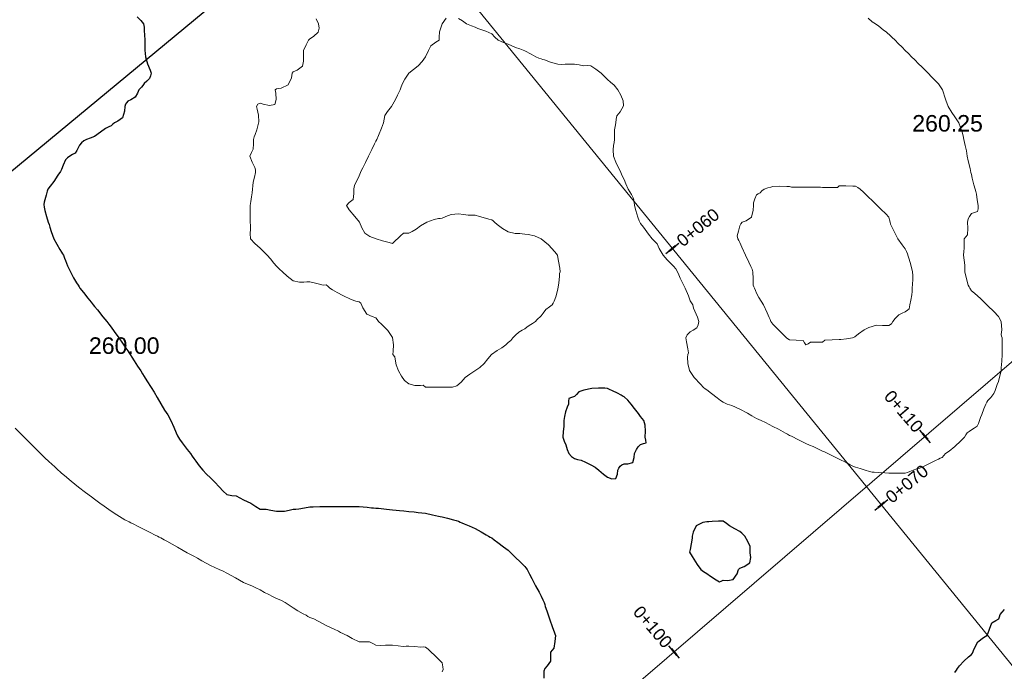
# Model space of a CAD drawing. Header units: millimetres. Extents: x -1567 to 968, y -503 to 481.
# Tile 26 of 145: x -824 to -794, y 6 to 25. Entities that reach past the tile are written whole.
import ezdxf

# ---------------------------------------------------------------- set-up
doc = ezdxf.new("R2010")
doc.units = ezdxf.units.MM
doc.layers.get('0').update_dxf_attribs({"lineweight": 0})
doc.layers.add('C-ROAD', color=7, linetype='Continuous', lineweight=0)
for name, color, linetype in [('C-ROAD-STAN-MAJR', 11, 'Continuous'), ('C-ROAD-TEXT', 11, 'Continuous'), ('C-TOPO', 7, 'Continuous'), ('C-TOPO-TEXT', 7, 'Continuous')]:
    doc.layers.add(name, color=color, linetype=linetype)
doc.styles.get("Standard").update_dxf_attribs({"font": 'arial.ttf'})

msp = doc.modelspace()

# ---------------------------------------------------------------- linework, layer by layer
at = {"color": 6, "lineweight": 30}
msp.add_lwpolyline([(-799.395, 41.6), (-856.812, -5.946), (-796.924, -78.268), (-739.507, -30.722)], close=True, dxfattribs=at)
at = {"layer": 'C-ROAD', "color": 8, "linetype": 'Continuous', "lineweight": 13, "flags": 128}
for points in [[(-842.394, 65.017), (-741.428, -58.97)], [(-842.394, 65.017), (-741.428, -58.97)], [(-880.303, -58.877), (-784.411, 23.504)]]:
    msp.add_lwpolyline(points, dxfattribs=at)
at = {"layer": 'C-ROAD-STAN-MAJR', "color": 14, "linetype": 'Continuous', "lineweight": 30, "true_color": 0xa50000}
for p, q in [((-804.701, 18.334), (-804.313, 18.65)), ((-796.703, 12.615), (-797.028, 12.994)), ((-798.387, 10.58), (-797.999, 10.896)), ((-804.288, 6.098), (-804.614, 6.477))]:
    msp.add_line(p, q, dxfattribs=at)
at = {"layer": 'C-ROAD-TEXT', "color": 1, "linetype": 'Continuous', "lineweight": 50}
for p, q in [((-804.604, 18.413), (-804.41, 18.571)), ((-796.784, 12.709), (-796.947, 12.899)), ((-798.29, 10.659), (-798.096, 10.817)), ((-804.369, 6.193), (-804.532, 6.382))]:
    msp.add_line(p, q, dxfattribs=at)
at = {"layer": 'C-TOPO', "color": 31, "linetype": 'Continuous', "lineweight": 25, "flags": 128}
for points in [[(-820.68, 25.498), (-820.567, 25.382), (-820.489, 25.286), (-820.472, 25.183), (-820.468, 25.075), (-820.46, 24.949), (-820.451, 24.786), (-820.452, 24.656), (-820.451, 24.487), (-820.429, 24.286), (-820.366, 24.069), (-820.292, 23.884), (-820.257, 23.786), (-820.276, 23.706), (-820.31, 23.629), (-820.39, 23.55), (-820.468, 23.479), (-820.512, 23.423), (-820.553, 23.371), (-820.592, 23.329), (-820.631, 23.286), (-820.67, 23.191), (-820.745, 23.063), (-820.873, 22.987), (-820.968, 22.946), (-821.006, 22.898), (-821.035, 22.854), (-821.051, 22.786), (-821.064, 22.643), (-821.122, 22.44), (-821.262, 22.336), (-821.371, 22.286), (-821.419, 22.244), (-821.468, 22.202), (-821.543, 22.165), (-821.635, 22.12), (-821.786, 22.004), (-821.968, 21.875), (-822.107, 21.822), (-822.215, 21.786), (-822.295, 21.74), (-822.368, 21.686), (-822.421, 21.612), (-822.468, 21.533), (-822.51, 21.451), (-822.556, 21.375), (-822.634, 21.329), (-822.715, 21.286), (-822.787, 21.231), (-822.851, 21.169), (-822.918, 21.011), (-822.968, 20.874), (-823.003, 20.821), (-823.077, 20.703), (-823.199, 20.517), (-823.314, 20.369), (-823.381, 20.286), (-823.406, 20.224), (-823.435, 20.097), (-823.468, 19.956), (-823.488, 19.889), (-823.503, 19.822), (-823.49, 19.736), (-823.468, 19.635), (-823.418, 19.455), (-823.368, 19.286), (-823.344, 19.212), (-823.319, 19.137), (-823.282, 19.006), (-823.202, 18.786), (-823.113, 18.617), (-823.017, 18.457), (-822.968, 18.379), (-822.939, 18.332), (-822.911, 18.286), (-822.876, 18.194), (-822.848, 18.122), (-822.785, 17.968), (-822.702, 17.786), (-822.604, 17.606), (-822.513, 17.451), (-822.468, 17.379), (-822.44, 17.332), (-822.411, 17.286), (-822.309, 17.159), (-822.171, 16.989), (-822.069, 16.863), (-822.008, 16.786), (-821.968, 16.737), (-821.881, 16.63), (-821.716, 16.426), (-821.604, 16.286), (-821.535, 16.197), (-821.468, 16.106), (-821.376, 15.979), (-821.239, 15.786), (-821.127, 15.626), (-821.022, 15.473), (-820.968, 15.395), (-820.932, 15.341), (-820.896, 15.286), (-820.843, 15.203), (-820.77, 15.088), (-820.668, 14.931), (-820.575, 14.786), (-820.521, 14.702), (-820.468, 14.617), (-820.387, 14.491), (-820.259, 14.286), (-820.173, 14.14), (-820.082, 13.983), (-819.968, 13.789), (-819.854, 13.605), (-819.759, 13.455), (-819.665, 13.286), (-819.571, 13.085), (-819.501, 12.912), (-819.468, 12.829), (-819.437, 12.776), (-819.405, 12.723), (-819.319, 12.61), (-819.168, 12.411), (-819.073, 12.286), (-819.02, 12.213), (-818.968, 12.139), (-818.909, 12.057), (-818.807, 11.919), (-818.702, 11.786), (-818.588, 11.667), (-818.468, 11.553), (-818.335, 11.42), (-818.202, 11.286), (-818.08, 11.148), (-817.968, 11.053), (-817.826, 11.024), (-817.691, 11.009), (-817.575, 10.952), (-817.468, 10.89), (-817.359, 10.839), (-817.251, 10.786), (-817.099, 10.686), (-816.968, 10.605), (-816.879, 10.602), (-816.787, 10.605), (-816.639, 10.579), (-816.468, 10.55), (-816.35, 10.545), (-816.232, 10.55), (-816.087, 10.579), (-815.968, 10.605), (-815.882, 10.61), (-815.796, 10.614), (-815.623, 10.647), (-815.468, 10.677), (-815.413, 10.677), (-815.358, 10.677), (-815.162, 10.684), (-814.968, 10.691), (-814.873, 10.691), (-814.671, 10.692), (-814.468, 10.691), (-814.369, 10.687), (-814.225, 10.69), (-813.968, 10.687), (-813.733, 10.668), (-813.602, 10.652), (-813.535, 10.647), (-813.468, 10.641), (-813.392, 10.634), (-813.308, 10.627), (-813.15, 10.61), (-812.968, 10.59), (-812.858, 10.579), (-812.749, 10.567), (-812.624, 10.555), (-812.468, 10.54), (-812.313, 10.522), (-812.188, 10.507), (-812.078, 10.497), (-811.968, 10.484), (-811.755, 10.437), (-811.577, 10.396), (-811.523, 10.385), (-811.468, 10.374), (-811.304, 10.332), (-811.126, 10.286), (-811.04, 10.265), (-810.968, 10.245), (-810.92, 10.218), (-810.871, 10.19), (-810.799, 10.162), (-810.646, 10.1), (-810.468, 10.02), (-810.289, 9.922), (-810.137, 9.831), (-810.065, 9.786), (-810.016, 9.764), (-809.968, 9.741), (-809.891, 9.683), (-809.779, 9.597), (-809.606, 9.47), (-809.468, 9.368), (-809.427, 9.328), (-809.386, 9.286), (-809.274, 9.175), (-809.078, 8.979), (-808.968, 8.868), (-808.934, 8.828), (-808.9, 8.786), (-808.866, 8.722), (-808.825, 8.643), (-808.756, 8.506), (-808.643, 8.286), (-808.537, 8.095), (-808.468, 7.973), (-808.42, 7.868), (-808.385, 7.786), (-808.366, 7.727), (-808.348, 7.666), (-808.304, 7.532), (-808.22, 7.286), (-808.128, 7.033), (-808.075, 6.894), (-808.054, 6.84), (-808.035, 6.786), (-808.054, 6.6), (-808.086, 6.404), (-808.141, 6.345), (-808.195, 6.286), (-808.188, 6.172), (-808.195, 6.013), (-808.286, 5.869), (-808.359, 5.786), (-808.389, 5.707), (-808.395, 5.496)], [(-795.968, 5.665), (-795.919, 5.737), (-795.89, 5.786), (-795.824, 5.871), (-795.697, 6.015), (-795.552, 6.142), (-795.468, 6.208), (-795.431, 6.249), (-795.385, 6.381), (-795.274, 6.592), (-795.108, 6.729), (-795.006, 6.786), (-794.968, 6.837), (-794.925, 6.982), (-794.848, 7.167), (-794.729, 7.241), (-794.636, 7.286), (-794.618, 7.352), (-794.602, 7.421), (-794.538, 7.488), (-794.468, 7.568)]]:
    msp.add_lwpolyline(points, dxfattribs=at)
at = {"layer": 'C-TOPO', "color": 7, "linetype": 'Continuous', "lineweight": 9, "flags": 128}
for points in [[(-815.276, 25.433), (-815.198, 25.286), (-815.183, 25.154), (-815.212, 25.03), (-815.352, 24.904), (-815.468, 24.829), (-815.509, 24.786), (-815.579, 24.645), (-815.654, 24.473), (-815.657, 24.38), (-815.655, 24.286), (-815.652, 24.158), (-815.685, 24.004), (-815.845, 23.885), (-815.968, 23.827), (-815.998, 23.786), (-816.019, 23.649), (-816.118, 23.436), (-816.331, 23.339), (-816.468, 23.319), (-816.511, 23.286), (-816.493, 23.19), (-816.477, 22.998), (-816.526, 22.844), (-816.684, 22.816), (-816.873, 22.856), (-816.968, 22.885), (-817.038, 22.857), (-817.072, 22.786), (-817.052, 22.701), (-817.016, 22.518), (-817.004, 22.322), (-817.063, 22.077), (-817.12, 21.938), (-817.144, 21.863), (-817.165, 21.786), (-817.164, 21.651), (-817.172, 21.491), (-817.23, 21.387), (-817.277, 21.286), (-817.203, 21.101), (-817.122, 20.94), (-817.11, 20.864), (-817.105, 20.786), (-817.137, 20.649), (-817.174, 20.492), (-817.184, 20.389), (-817.193, 20.286), (-817.211, 20.175), (-817.231, 20.049), (-817.25, 19.91), (-817.263, 19.786), (-817.265, 19.684), (-817.263, 19.582), (-817.264, 19.436), (-817.263, 19.286), (-817.26, 19.18), (-817.256, 19.074), (-817.27, 18.943), (-817.255, 18.786), (-817.129, 18.639), (-816.968, 18.499), (-816.861, 18.394), (-816.756, 18.286), (-816.657, 18.175), (-816.55, 18.048), (-816.468, 17.956), (-816.379, 17.869), (-816.288, 17.786), (-816.151, 17.649), (-815.968, 17.512), (-815.779, 17.469), (-815.648, 17.467), (-815.558, 17.476), (-815.468, 17.483), (-815.255, 17.433), (-815.065, 17.384), (-814.968, 17.395), (-814.918, 17.346), (-814.858, 17.286), (-814.783, 17.239), (-814.639, 17.156), (-814.468, 17.066), (-814.216, 16.951), (-814.078, 16.896), (-814.019, 16.884), (-813.968, 16.874), (-813.919, 16.836), (-813.862, 16.699), (-813.746, 16.508), (-813.583, 16.43), (-813.468, 16.397), (-813.429, 16.343), (-813.393, 16.286), (-813.294, 16.197), (-813.11, 16.012), (-812.968, 15.802), (-812.931, 15.581), (-812.942, 15.38), (-812.955, 15.286), (-812.897, 15.215), (-812.885, 15.138), (-812.85, 14.972), (-812.783, 14.786), (-812.697, 14.627), (-812.599, 14.494), (-812.468, 14.394), (-812.29, 14.349), (-812.12, 14.35), (-812.039, 14.357), (-811.968, 14.3), (-811.882, 14.295), (-811.693, 14.292), (-811.477, 14.295), (-811.296, 14.295), (-811.15, 14.299), (-811.016, 14.335), (-810.886, 14.446), (-810.767, 14.585), (-810.624, 14.688), (-810.477, 14.786), (-810.329, 14.893), (-810.193, 15.011), (-810.084, 15.151), (-809.972, 15.286), (-809.8, 15.404), (-809.663, 15.482), (-809.544, 15.577), (-809.468, 15.642), (-809.43, 15.676), (-809.393, 15.711), (-809.358, 15.749), (-809.324, 15.786), (-809.246, 15.865), (-809.143, 15.961), (-809.05, 16.018), (-808.968, 16.064), (-808.903, 16.11), (-808.838, 16.156), (-808.733, 16.224), (-808.639, 16.286), (-808.598, 16.331), (-808.559, 16.377), (-808.513, 16.417), (-808.468, 16.457), (-808.412, 16.537), (-808.328, 16.646), (-808.219, 16.73), (-808.139, 16.786), (-808.106, 16.84), (-808.078, 16.896), (-808.032, 17.023), (-807.968, 17.259), (-807.94, 17.454), (-807.923, 17.646), (-807.917, 17.735), (-807.893, 17.786), (-807.912, 17.898), (-807.948, 18.102), (-807.968, 18.215), (-807.975, 18.286), (-808.061, 18.391), (-808.255, 18.602), (-808.468, 18.779), (-808.677, 18.867), (-808.868, 18.911), (-808.968, 18.926), (-809.044, 18.933), (-809.121, 18.939), (-809.253, 18.946), (-809.468, 18.994), (-809.636, 19.093), (-809.802, 19.219), (-809.884, 19.286), (-809.927, 19.321), (-809.968, 19.352), (-810.052, 19.371), (-810.152, 19.402), (-810.337, 19.459), (-810.468, 19.494), (-810.573, 19.497), (-810.679, 19.497), (-810.82, 19.519), (-810.968, 19.539), (-811.082, 19.532), (-811.195, 19.513), (-811.351, 19.455), (-811.468, 19.406), (-811.522, 19.4), (-811.576, 19.394), (-811.703, 19.365), (-811.93, 19.286), (-812.122, 19.17), (-812.255, 19.074), (-812.375, 19), (-812.468, 18.951), (-812.551, 18.953), (-812.633, 18.951), (-812.728, 18.868), (-812.81, 18.786), (-812.854, 18.749), (-812.896, 18.714), (-812.968, 18.645), (-813.065, 18.667), (-813.264, 18.722), (-813.458, 18.786), (-813.646, 18.853), (-813.799, 18.956), (-813.889, 19.111), (-813.963, 19.286), (-814.106, 19.461), (-814.279, 19.654), (-814.36, 19.786), (-814.271, 19.876), (-814.156, 19.974), (-814.131, 20.153), (-814.135, 20.286), (-814.122, 20.356), (-814.105, 20.424), (-814.036, 20.559), (-813.968, 20.686), (-813.949, 20.739), (-813.932, 20.786), (-813.901, 20.853), (-813.866, 20.926), (-813.786, 21.09), (-813.689, 21.286), (-813.59, 21.487), (-813.505, 21.658), (-813.468, 21.733), (-813.439, 21.786), (-813.391, 21.903), (-813.299, 22.127), (-813.238, 22.286), (-813.221, 22.402), (-813.197, 22.515), (-813.115, 22.627), (-812.993, 22.786), (-812.879, 22.992), (-812.812, 23.13), (-812.774, 23.208), (-812.738, 23.286), (-812.703, 23.377), (-812.66, 23.478), (-812.593, 23.608), (-812.468, 23.786), (-812.333, 23.9), (-812.191, 24.01), (-812.07, 24.14), (-811.968, 24.286), (-811.882, 24.472), (-811.804, 24.622), (-811.656, 24.733), (-811.559, 24.786), (-811.559, 24.877), (-811.541, 25.037), (-811.468, 25.286), (-811.339, 25.451)], [(-810.968, 25.446), (-810.851, 25.37), (-810.725, 25.286), (-810.578, 25.22), (-810.468, 25.177), (-810.382, 25.145), (-810.296, 25.114), (-810.148, 25.061), (-809.968, 24.98), (-809.869, 24.883), (-809.77, 24.786), (-809.615, 24.716), (-809.468, 24.664), (-809.358, 24.614), (-809.247, 24.565), (-809.12, 24.523), (-808.968, 24.468), (-808.774, 24.366), (-808.631, 24.286), (-808.54, 24.249), (-808.468, 24.22), (-808.42, 24.205), (-808.372, 24.19), (-808.19, 24.128), (-807.968, 24.062), (-807.856, 24.058), (-807.744, 24.062), (-807.618, 24.065), (-807.468, 24.062), (-807.321, 24.038), (-807.197, 24.015), (-807.08, 24.021), (-806.968, 24.015), (-806.816, 23.916), (-806.657, 23.786), (-806.561, 23.694), (-806.468, 23.597), (-806.38, 23.522), (-806.268, 23.424), (-806.157, 23.286), (-806.063, 23.121), (-805.998, 22.955), (-805.984, 22.802), (-806.08, 22.619), (-806.182, 22.5), (-806.205, 22.395), (-806.22, 22.286), (-806.24, 22.18), (-806.256, 22.074), (-806.256, 21.924), (-806.256, 21.786), (-806.27, 21.695), (-806.285, 21.604), (-806.296, 21.476), (-806.285, 21.286), (-806.216, 21.097), (-806.15, 20.968), (-806.108, 20.877), (-806.065, 20.786), (-806.019, 20.687), (-805.968, 20.573), (-805.914, 20.449), (-805.838, 20.286), (-805.745, 20.12), (-805.681, 19.999), (-805.665, 19.894), (-805.654, 19.786), (-805.612, 19.643), (-805.546, 19.438), (-805.51, 19.328), (-805.468, 19.25), (-805.384, 19.136), (-805.227, 18.925), (-805.12, 18.786), (-805.043, 18.711), (-804.968, 18.634), (-804.902, 18.494), (-804.788, 18.286), (-804.668, 18.146), (-804.544, 18.024), (-804.468, 17.95), (-804.405, 17.87), (-804.349, 17.786), (-804.311, 17.691), (-804.274, 17.592), (-804.209, 17.471), (-804.116, 17.286), (-804.023, 17.055), (-803.968, 16.908), (-803.926, 16.843), (-803.89, 16.786), (-803.879, 16.737), (-803.87, 16.688), (-803.827, 16.59), (-803.752, 16.412), (-803.71, 16.286), (-803.725, 16.182), (-803.767, 16.086), (-803.874, 16.016), (-803.968, 15.968), (-804.016, 15.92), (-804.056, 15.875), (-804.103, 15.786), (-804.082, 15.665), (-804.041, 15.453), (-804.019, 15.338), (-804.042, 15.286), (-804.046, 15.202), (-804.036, 15.013), (-803.985, 14.804), (-803.843, 14.588), (-803.66, 14.384), (-803.563, 14.286), (-803.516, 14.249), (-803.468, 14.212), (-803.324, 14.101), (-803.151, 13.97), (-803.047, 13.897), (-802.968, 13.845), (-802.908, 13.815), (-802.848, 13.786), (-802.711, 13.737), (-802.468, 13.635), (-802.239, 13.509), (-802.11, 13.428), (-802.038, 13.387), (-801.968, 13.349), (-801.898, 13.317), (-801.827, 13.286), (-801.696, 13.224), (-801.468, 13.111), (-801.304, 13.024), (-801.161, 12.946), (-801.087, 12.906), (-801.027, 12.871), (-800.968, 12.837), (-800.909, 12.812), (-800.849, 12.786), (-800.755, 12.738), (-800.591, 12.652), (-800.468, 12.59), (-800.362, 12.544), (-800.256, 12.499), (-800.089, 12.42), (-799.968, 12.361), (-799.912, 12.343), (-799.864, 12.317), (-799.806, 12.286), (-799.687, 12.228), (-799.468, 12.12), (-799.257, 12.013), (-799.13, 11.948), (-799.049, 11.91), (-798.968, 11.874), (-798.833, 11.832), (-798.68, 11.786), (-798.553, 11.748), (-798.468, 11.723), (-798.404, 11.722), (-798.29, 11.716), (-798.084, 11.705), (-797.968, 11.699), (-797.881, 11.699), (-797.673, 11.699), (-797.468, 11.699), (-797.4, 11.719), (-797.327, 11.747), (-797.225, 11.786), (-797.114, 11.823), (-797.032, 11.85), (-796.968, 11.879), (-796.855, 11.931), (-796.691, 12.009), (-796.559, 12.074), (-796.468, 12.12), (-796.41, 12.145), (-796.355, 12.173), (-796.305, 12.226), (-796.251, 12.286), (-796.145, 12.363), (-795.968, 12.501), (-795.788, 12.673), (-795.682, 12.786), (-795.639, 12.85), (-795.594, 12.912), (-795.533, 12.958), (-795.468, 13.001), (-795.385, 13.053), (-795.299, 13.118), (-795.258, 13.199), (-795.224, 13.286), (-795.19, 13.377), (-795.154, 13.472), (-795.089, 13.641), (-795.031, 13.786), (-795.001, 13.838), (-794.968, 13.889), (-794.882, 13.987), (-794.787, 14.106), (-794.753, 14.195), (-794.724, 14.286), (-794.689, 14.378), (-794.654, 14.472), (-794.607, 14.643), (-794.57, 14.786), (-794.566, 14.884), (-794.554, 15.087), (-794.543, 15.286), (-794.543, 15.361), (-794.543, 15.572), (-794.543, 15.786), (-794.555, 15.836), (-794.567, 15.885), (-794.546, 16.032), (-794.567, 16.286), (-794.654, 16.435), (-794.792, 16.583), (-794.968, 16.758), (-795.181, 16.962), (-795.378, 17.134), (-795.468, 17.211), (-795.515, 17.286), (-795.541, 17.334), (-795.567, 17.385), (-795.618, 17.572), (-795.669, 17.786), (-795.67, 17.887), (-795.669, 17.987), (-795.69, 18.133), (-795.709, 18.286), (-795.698, 18.394), (-795.684, 18.503), (-795.688, 18.657), (-795.687, 18.786), (-795.638, 18.846), (-795.587, 18.906), (-795.581, 19.102), (-795.582, 19.286), (-795.566, 19.384), (-795.529, 19.459), (-795.468, 19.546), (-795.372, 19.574), (-795.285, 19.603), (-795.268, 19.689), (-795.269, 19.786), (-795.29, 19.965), (-795.315, 20.134), (-795.337, 20.21), (-795.359, 20.286), (-795.391, 20.415), (-795.441, 20.619), (-795.468, 20.729), (-795.482, 20.786), (-795.511, 20.911), (-795.564, 21.144), (-795.596, 21.286), (-795.609, 21.363), (-795.622, 21.441), (-795.656, 21.601), (-795.696, 21.786), (-795.721, 21.897), (-795.748, 22.006), (-795.794, 22.149), (-795.847, 22.286), (-795.905, 22.381), (-795.968, 22.473), (-796.059, 22.601), (-796.171, 22.786), (-796.244, 22.974), (-796.281, 23.1), (-796.312, 23.194), (-796.347, 23.286), (-796.401, 23.378), (-796.468, 23.473), (-796.55, 23.561), (-796.673, 23.685), (-796.775, 23.786), (-796.871, 23.883), (-796.968, 23.979), (-797.063, 24.075), (-797.18, 24.191), (-797.275, 24.286), (-797.372, 24.383), (-797.468, 24.479), (-797.564, 24.576), (-797.681, 24.693), (-797.775, 24.786), (-797.87, 24.88), (-797.968, 24.971), (-797.968, 24.971), (-797.985, 24.985), (-798.035, 25.026), (-798.134, 25.106), (-798.27, 25.214), (-798.363, 25.286), (-798.416, 25.312), (-798.468, 25.339), (-798.59, 25.458)], [(-811.468, 5.686), (-811.438, 5.756), (-811.444, 5.842), (-811.468, 5.958), (-811.553, 6.053), (-811.695, 6.191), (-811.797, 6.286), (-811.892, 6.375), (-811.968, 6.436), (-812.041, 6.439), (-812.118, 6.436), (-812.29, 6.449), (-812.468, 6.462), (-812.553, 6.459), (-812.638, 6.456), (-812.796, 6.474), (-812.968, 6.494), (-813.072, 6.495), (-813.176, 6.494), (-813.322, 6.488), (-813.468, 6.494), (-813.563, 6.546), (-813.657, 6.597), (-813.789, 6.592), (-813.968, 6.597), (-814.189, 6.698), (-814.337, 6.786), (-814.403, 6.818), (-814.468, 6.849), (-814.532, 6.881), (-814.595, 6.914), (-814.729, 6.977), (-814.968, 7.092), (-815.208, 7.216), (-815.341, 7.286), (-815.406, 7.311), (-815.468, 7.335), (-815.524, 7.365), (-815.579, 7.397), (-815.666, 7.446), (-815.828, 7.537), (-815.968, 7.619), (-816.089, 7.705), (-816.209, 7.786), (-816.343, 7.853), (-816.468, 7.908), (-816.587, 7.965), (-816.704, 8.023), (-816.832, 8.091), (-816.968, 8.163), (-817.096, 8.228), (-817.22, 8.286), (-817.344, 8.336), (-817.468, 8.389), (-817.587, 8.455), (-817.71, 8.528), (-817.842, 8.604), (-817.968, 8.673), (-818.087, 8.731), (-818.208, 8.786), (-818.334, 8.84), (-818.468, 8.901), (-818.601, 8.973), (-818.728, 9.047), (-818.858, 9.122), (-818.968, 9.184), (-819.07, 9.235), (-819.172, 9.286), (-819.294, 9.354), (-819.468, 9.453), (-819.626, 9.544), (-819.785, 9.637), (-819.866, 9.684), (-819.918, 9.714), (-819.968, 9.742), (-820.016, 9.765), (-820.064, 9.786), (-820.135, 9.822), (-820.287, 9.898), (-820.468, 9.989), (-820.651, 10.081), (-820.806, 10.159), (-820.877, 10.196), (-820.923, 10.219), (-820.968, 10.242), (-821.013, 10.264), (-821.058, 10.286), (-821.135, 10.335), (-821.296, 10.438), (-821.468, 10.55), (-821.679, 10.694), (-821.808, 10.786), (-821.888, 10.848), (-821.968, 10.91), (-822.067, 10.982), (-822.246, 11.114), (-822.457, 11.276), (-822.68, 11.457), (-822.875, 11.621), (-822.968, 11.7), (-823.02, 11.743), (-823.072, 11.786), (-823.175, 11.882), (-823.355, 12.05), (-823.468, 12.156), (-823.534, 12.221), (-823.599, 12.286), (-823.702, 12.389), (-823.865, 12.553), (-823.968, 12.656), (-824.033, 12.721), (-824.099, 12.786), (-824.202, 12.889), (-824.366, 13.053)]]:
    msp.add_lwpolyline(points, dxfattribs=at)
msp.add_lwpolyline([(-797.387, 18.286), (-797.39, 18.295), (-797.402, 18.328), (-797.429, 18.397), (-797.468, 18.482), (-797.559, 18.6), (-797.693, 18.786), (-797.788, 18.964), (-797.872, 19.144), (-797.91, 19.228), (-797.924, 19.286), (-797.94, 19.355), (-797.968, 19.441), (-798.055, 19.533), (-798.208, 19.683), (-798.313, 19.786), (-798.391, 19.864), (-798.468, 19.941), (-798.576, 20.046), (-798.735, 20.197), (-798.831, 20.286), (-798.906, 20.338), (-798.968, 20.375), (-799.057, 20.375), (-799.264, 20.381), (-799.468, 20.385), (-799.518, 20.336), (-799.636, 20.335), (-799.85, 20.335), (-799.968, 20.336), (-800.029, 20.347), (-800.123, 20.347), (-800.312, 20.347), (-800.468, 20.347), (-800.624, 20.347), (-800.813, 20.347), (-800.907, 20.347), (-800.968, 20.368), (-801.05, 20.368), (-801.261, 20.369), (-801.468, 20.368), (-801.527, 20.345), (-801.617, 20.322), (-801.729, 20.286), (-801.798, 20.228), (-801.856, 20.174), (-801.914, 20.143), (-801.968, 20.11), (-802.014, 19.987), (-802.052, 19.87), (-802.059, 19.786), (-802.061, 19.644), (-802.116, 19.434), (-802.28, 19.328), (-802.402, 19.286), (-802.438, 19.233), (-802.468, 19.176), (-802.513, 19.018), (-802.551, 18.869), (-802.531, 18.786), (-802.502, 18.731), (-802.468, 18.667), (-802.405, 18.525), (-802.296, 18.286), (-802.192, 18.075), (-802.131, 17.949), (-802.1, 17.869), (-802.074, 17.786), (-802.067, 17.574), (-802.063, 17.381), (-802.043, 17.334), (-802.022, 17.286), (-801.998, 17.219), (-801.968, 17.139), (-801.889, 17.012), (-801.757, 16.786), (-801.643, 16.542), (-801.585, 16.403), (-801.555, 16.342), (-801.527, 16.286), (-801.498, 16.242), (-801.468, 16.198), (-801.36, 16.088), (-801.167, 15.895), (-801.057, 15.786), (-801.013, 15.755), (-800.968, 15.728), (-800.764, 15.718), (-800.552, 15.702), (-800.509, 15.634), (-800.468, 15.573), (-800.404, 15.608), (-800.334, 15.652), (-800.144, 15.654), (-799.968, 15.652), (-799.895, 15.713), (-799.679, 15.726), (-799.468, 15.736), (-799.417, 15.736), (-799.242, 15.76), (-799.064, 15.786), (-798.996, 15.815), (-798.882, 15.907), (-798.713, 16.031), (-798.567, 16.097), (-798.468, 16.132), (-798.41, 16.152), (-798.351, 16.17), (-798.156, 16.165), (-797.968, 16.161), (-797.888, 16.206), (-797.841, 16.286), (-797.769, 16.376), (-797.666, 16.484), (-797.559, 16.535), (-797.468, 16.57), (-797.402, 16.62), (-797.35, 16.668), (-797.339, 16.726), (-797.332, 16.786), (-797.304, 16.927), (-797.273, 17.091), (-797.264, 17.189), (-797.257, 17.286), (-797.246, 17.414), (-797.238, 17.556), (-797.242, 17.672), (-797.254, 17.786), (-797.303, 17.995), (-797.348, 18.166), (-797.367, 18.226), (-797.387, 18.286)], close=True, dxfattribs=at)
at = {"layer": 'C-TOPO', "color": 31, "linetype": 'Continuous', "lineweight": 25, "flags": 128}
for points in [[(-805.968, 14.002), (-805.991, 14.018), (-806.052, 14.054), (-806.166, 14.113), (-806.316, 14.186), (-806.411, 14.229), (-806.468, 14.255), (-806.552, 14.261), (-806.737, 14.266), (-806.937, 14.255), (-807.186, 14.204), (-807.332, 14.151), (-807.404, 14.079), (-807.468, 14.01), (-807.555, 13.981), (-807.631, 13.95), (-807.641, 13.872), (-807.643, 13.786), (-807.683, 13.687), (-807.735, 13.553), (-807.766, 13.406), (-807.784, 13.286), (-807.785, 13.194), (-807.784, 13.102), (-807.805, 12.959), (-807.817, 12.786), (-807.781, 12.666), (-807.729, 12.548), (-807.682, 12.407), (-807.631, 12.286), (-807.554, 12.2), (-807.468, 12.134), (-807.369, 12.107), (-807.267, 12.085), (-807.134, 12.032), (-806.968, 11.951), (-806.845, 11.874), (-806.729, 11.786), (-806.593, 11.666), (-806.468, 11.571), (-806.334, 11.527), (-806.217, 11.536), (-806.17, 11.666), (-806.156, 11.786), (-806.126, 11.85), (-806.089, 11.908), (-806.031, 11.944), (-805.968, 11.973), (-805.848, 11.979), (-805.704, 12.022), (-805.661, 12.166), (-805.654, 12.286), (-805.624, 12.348), (-805.589, 12.408), (-805.536, 12.487), (-805.468, 12.567), (-805.377, 12.591), (-805.299, 12.617), (-805.304, 12.696), (-805.324, 12.786), (-805.323, 12.968), (-805.324, 13.142), (-805.346, 13.216), (-805.374, 13.286), (-805.419, 13.35), (-805.468, 13.413), (-805.532, 13.501), (-805.647, 13.654), (-805.752, 13.786), (-805.853, 13.902), (-805.968, 14.002)], [(-802.32, 9.786), (-802.331, 9.801), (-802.358, 9.832), (-802.406, 9.881), (-802.468, 9.934), (-802.619, 10.015), (-802.781, 10.099), (-802.873, 10.177), (-802.968, 10.241), (-803.111, 10.247), (-803.307, 10.236), (-803.409, 10.227), (-803.468, 10.227), (-803.591, 10.201), (-803.783, 10.102), (-803.883, 9.909), (-803.909, 9.786), (-803.909, 9.727), (-803.938, 9.558), (-803.968, 9.385), (-803.985, 9.304), (-803.906, 9.176), (-803.753, 8.938), (-803.646, 8.786), (-803.561, 8.721), (-803.468, 8.662), (-803.351, 8.58), (-803.183, 8.465), (-803.087, 8.405), (-803.028, 8.432), (-802.968, 8.463), (-802.842, 8.454), (-802.665, 8.484), (-802.553, 8.656), (-802.506, 8.786), (-802.468, 8.825), (-802.335, 8.869), (-802.161, 8.979), (-802.137, 9.149), (-802.155, 9.286), (-802.151, 9.381), (-802.155, 9.474), (-802.229, 9.629), (-802.32, 9.786)]]:
    msp.add_lwpolyline(points, close=True, dxfattribs=at)

# ---------------------------------------------------------------- texts
at = {"layer": 'C-ROAD-STAN-MAJR', "color": 7, "linetype": 'Continuous', "lineweight": -3, "char_height": 0.375, "attachment_point": 5}
for s, insert, rotation in [('{\\fArial|b0|i0|c0|p34;\\C1;0+060}', (-803.732, 19.124), 39.1568), ('{\\fArial|b0|i0|c0|p34;\\C1;0+110}', (-797.517, 13.563), 310.6661), ('{\\fArial|b0|i0|c0|p34;\\C1;0+070}', (-797.417, 11.369), 39.1568), ('{\\fArial|b0|i0|c0|p34;\\C1;0+100}', (-805.102, 7.046), 310.6661)]:
    msp.add_mtext(s, dxfattribs=dict(at, insert=insert, rotation=rotation))
at = {"layer": 'C-TOPO-TEXT', "color": 35, "linetype": 'Continuous', "lineweight": -3, "char_height": 0.5, "attachment_point": 5}
for s, insert in [('260.25', (-796.19, 22.271)), ('260.00', (-821.074, 15.549))]:
    msp.add_mtext(s, dxfattribs=dict(at, insert=insert))

doc.saveas('drawing.dxf')
